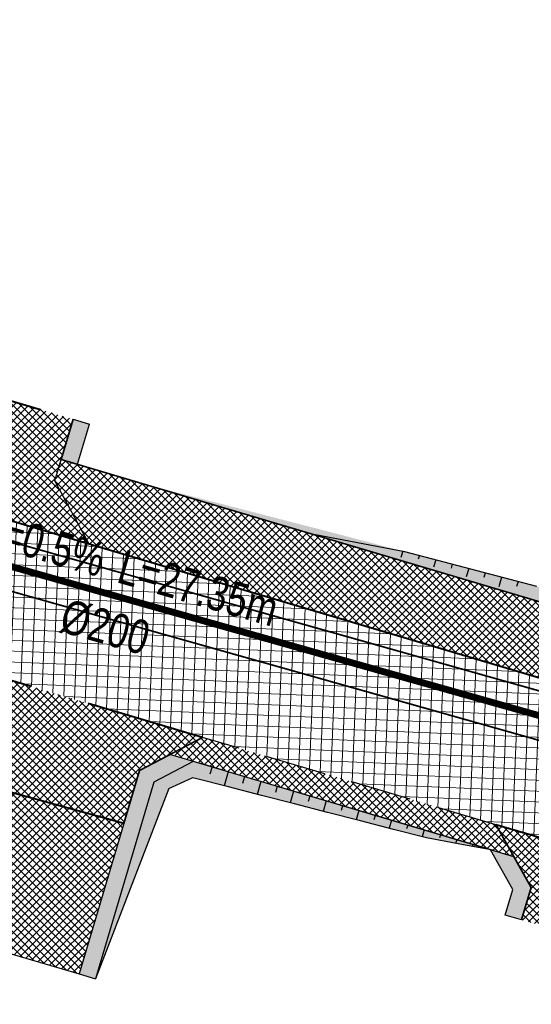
# Model space of a CAD drawing. Header units: metres. Extents: x 7331444 to 14836576, y 5479641 to 11132379.
# Tile 13 of 53: x 7418035 to 7418050, y 5566087 to 5566116. Entities that reach past the tile are written whole.
import ezdxf
from ezdxf.enums import TextEntityAlignment as Align

# ---------------------------------------------------------------- set-up
doc = ezdxf.new("R2010")
doc.units = ezdxf.units.M
for name, pattern in [('1.5_0.5', [2, 1.5, -0.5]), ('DASHED', [0.75, 0.5, -0.25]), ('DASHED2', [0.375, 0.25, -0.125])]:
    doc.linetypes.add(name, pattern=pattern)
for name, color, linetype, lineweight in [('$Koncepcja', 10, 'Continuous', 35), ('$Wymiarowanie', 7, 'Continuous', 9), ('projekt KS', 44, 'Continuous', 30)]:
    doc.layers.add(name, color=color, linetype=linetype, lineweight=lineweight)
for name, color, linetype in [('$ODNOŚNIKI', 7, 'Continuous'), ('$wysarzenie', 7, 'Continuous'), ('C-DROGI-KORYTARZE', 7, 'Continuous'), ('Zakres', 7, 'Continuous')]:
    doc.layers.add(name, color=color, linetype=linetype)
pattern_1 = [(45, (0, 0), (-0.1122532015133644, 0.1122532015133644), []), (135, (0, 0), (-0.1122532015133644, -0.1122532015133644), [])]

# ---------------------------------------------------------------- blocks, each defined once
blk = doc.blocks.new('droga Potiebni')
at = {"layer": '$Koncepcja', "lineweight": 9, "transparency": 33554610}
h = blk.add_hatch(dxfattribs=at)
h.set_pattern_fill('ANSI37', color=253, scale=0.05)
h.set_pattern_definition(pattern_1)
h.paths.add_polyline_path([(7418342.136191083, 5566068.521620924), (7418341.406388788, 5566067.771159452), (7418358.945224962, 5566067.782246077), (7418358.944750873, 5566068.532245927)])
edge = h.paths.add_edge_path()
edge.add_line((7418225.188944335, 5566066.654371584), (7418224.479174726, 5566065.879449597))
edge.add_line((7418224.479174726, 5566065.879449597), (7418271.463018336, 5566067.499672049))
edge.add_arc((7418285.145300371, 5565670.735509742), 397.0000067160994, 90.03621774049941, 91.97504351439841, ccw=False)
edge.add_line((7418284.894349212, 5566067.735437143), (7418335.299169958, 5566067.767298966))
edge.add_line((7418335.299169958, 5566067.767298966), (7418334.523200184, 5566068.516808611))
edge.add_line((7418334.523200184, 5566068.516808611), (7418284.893875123, 5566068.485436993))
edge.add_arc((7418285.145300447, 5565670.735505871), 397.7500105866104, 90.03621775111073, 91.975043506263)
edge.add_line((7418271.437170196, 5566068.249226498), (7418225.188944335, 5566066.654371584))
h.paths.add_polyline_path([(7418186.852285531, 5566065.332344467), (7418186.135887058, 5566064.550185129), (7418218.406082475, 5566065.670021), (7418217.611284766, 5566066.393058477)])
edge = h.paths.add_edge_path()
edge.add_line((7418145.709186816, 5566065.964820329), (7418144.84892375, 5566065.31860538))
edge.add_arc((7418165.883506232, 5566226.955687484), 162.9999999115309, 262.5855022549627, 271.9750435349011)
edge.add_line((7418171.501168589, 5566064.052520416), (7418180.069423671, 5566064.347993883))
edge.add_line((7418180.069423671, 5566064.347993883), (7418179.274625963, 5566065.07103136))
edge.add_line((7418179.274625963, 5566065.07103136), (7418171.475320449, 5566064.802074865))
edge.add_arc((7418165.883506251, 5566226.955687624), 162.2500000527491, 262.8573018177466, 271.97504352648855, ccw=False)
edge = h.paths.add_edge_path()
edge.add_line((7418092.703852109, 5566079.447643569), (7418099.899301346, 5566077.302837))
edge.add_line((7418099.899301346, 5566077.302837), (7418098.952632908, 5566076.806415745))
edge.add_line((7418098.952632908, 5566076.806415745), (7418100.676673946, 5566076.293585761))
edge.add_line((7418100.676673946, 5566076.293585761), (7418100.151921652, 5566077.227536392))
edge.add_line((7418100.151921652, 5566077.227536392), (7418107.355813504, 5566075.080213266))
edge.add_line((7418107.355813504, 5566075.080213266), (7418106.414771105, 5566074.586742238))
edge.add_line((7418106.414771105, 5566074.586742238), (7418119.410269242, 5566070.721125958))
edge.add_arc((7418165.883502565, 5566226.955674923), 162.9999868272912, 253.4344634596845, 254.1244864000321)
edge.add_line((7418121.295153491, 5566070.172784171), (7418120.76378477, 5566071.105524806))
edge.add_arc((7418125.781728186, 5566090.312614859), 19.85175217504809, 251.929895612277, 255.35846495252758, ccw=False)
edge.add_line((7418119.624103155, 5566071.439996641), (7418092.703852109, 5566079.447643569))
h.paths.add_polyline_path([(7418085.553761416, 5566081.574496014), (7418084.601663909, 5566081.075227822), (7418093.231720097, 5566078.508147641), (7418092.703852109, 5566079.447643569)])
h.paths.add_polyline_path([(7417955.25261023, 5566119.894205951), (7417954.731849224, 5566120.837222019), (7417952.072061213, 5566121.648727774), (7417950.917479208, 5566121.21686165)])
h.paths.add_polyline_path([(7417973.248931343, 5566114.415681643), (7417972.71968353, 5566115.349103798), (7417961.914985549, 5566118.645635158), (7417960.986873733, 5566118.167611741)])
h.paths.add_polyline_path([(7418004.335007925, 5566104.951195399), (7418003.833081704, 5566105.882974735), (7418000.350337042, 5566106.918945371), (7417979.939159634, 5566113.14642961), (7417978.998199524, 5566112.661788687), (7418000.133984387, 5566106.200823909)])
h.paths.add_polyline_path([(7418034.141393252, 5566096.105240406), (7418033.627149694, 5566097.02048766), (7418011.033960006, 5566103.741015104), (7418010.106381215, 5566103.254604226)])
h.paths.add_polyline_path([(7418049.982115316, 5566091.373093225), (7418049.44811808, 5566092.323497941), (7418040.828027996, 5566094.878528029), (7418039.903389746, 5566094.393659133)])
h.paths.add_polyline_path([(7418056.655125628, 5566090.170629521), (7418055.730487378, 5566089.685760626), (7418078.880751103, 5566082.776959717), (7418078.352883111, 5566083.716455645)])
edge = h.paths.add_edge_path()
edge.add_line((7417934.69042922, 5566226.177766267), (7417935.405242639, 5566226.953943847))
edge.add_arc((7417338.293490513, 5566199.336974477), 597.7500661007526, 2.648095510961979, 3.15946188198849)
edge.add_line((7417935.134982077, 5566232.282011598), (7417934.182876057, 5566249.584045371))
edge.add_line((7417934.182876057, 5566249.584045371), (7417933.434009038, 5566249.542836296))
edge.add_line((7417933.434009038, 5566249.542836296), (7417934.38612207, 5566232.240675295))
edge.add_arc((7417321.434714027, 5566198.43656751), 613.8828441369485, 2.590062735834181, 3.1566493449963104, ccw=False)
edge = h.paths.add_edge_path()
edge.add_line((7417935.291440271, 5566199.782434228), (7417936.0442969, 5566200.525805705))
edge.add_arc((7417365.660591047, 5566199.484340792), 570.3846566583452, 0.1046163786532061, 2.007149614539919)
edge.add_line((7417935.695296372, 5566219.461609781), (7417934.929794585, 5566220.174430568))
edge.add_arc((7417344.818711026, 5566199.50978982), 590.4727921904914, 0.02645570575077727, 2.0055767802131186, ccw=False)
edge = h.paths.add_edge_path()
edge.add_line((7417934.64721982, 5566145.274781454), (7417935.404415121, 5566146.082126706))
edge.add_line((7417935.404415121, 5566146.082126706), (7417935.994058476, 5566191.644613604))
edge.add_arc((7417913.758307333, 5566192.052268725), 22.23948766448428, 358.9496958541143, 362.5098428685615)
edge.add_line((7417935.976460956, 5566193.026158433), (7417935.267433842, 5566193.752194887))
edge.add_arc((7417338.29364139, 5566199.336976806), 596.9999151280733, 359.2626479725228, 359.464004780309, ccw=False)
edge.add_line((7417935.244120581, 5566191.654265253), (7417934.64721982, 5566145.274781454))
edge = h.paths.add_edge_path()
edge.add_line((7417935.859142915, 5566138.591439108), (7417934.931456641, 5566139.461500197))
edge.add_arc((7417957.622651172, 5566143.217787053), 23.00000000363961, 189.3994690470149, 238.5827673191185)
edge.add_line((7417945.633525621, 5566123.589723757), (7417945.137462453, 5566124.800877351))
edge.add_arc((7417957.62166217, 5566143.21679123), 22.24862077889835, 191.9989567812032, 235.866544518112, ccw=False)
h = blk.add_hatch(dxfattribs=at)
h.set_pattern_fill('ANSI37', color=253, scale=0.05)
h.set_pattern_definition([(45, (7418366.502168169, 5566070.787023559), (-0.1122532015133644, 0.1122532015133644), []), (135, (7418366.502168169, 5566070.787023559), (-0.1122532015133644, -0.1122532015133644), [])])
edge = h.paths.add_edge_path()
edge.add_line((7418126.193701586, 5566076.50210066), (7418126.028718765, 5566075.88403812))
edge.add_line((7418126.028718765, 5566075.88403812), (7418127.091665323, 5566074.049652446))
edge.add_arc((7418205.227787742, 5566388.18051369), 323.7027210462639, 256.0318580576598, 256.5401508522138)
edge.add_line((7418129.88147859, 5566073.368847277), (7418131.634956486, 5566074.505029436))
edge.add_line((7418131.634956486, 5566074.505029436), (7418131.76408197, 5566075.142562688))
edge.add_arc((7418166.195316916, 5566228.307697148), 156.9874783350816, 255.23781033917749, 257.3306262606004, ccw=False)
h.paths.add_polyline_path([(7418104.420617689, 5566082.900360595), (7418104.23507018, 5566082.277434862), (7418105.244155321, 5566080.412292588), (7418119.886141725, 5566076.056915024), (7418121.688969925, 5566077.074645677), (7418121.860701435, 5566077.717990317)])
h.paths.add_polyline_path([(7418075.935844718, 5566091.373388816), (7418075.734598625, 5566090.696836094), (7418076.716432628, 5566088.898094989), (7418091.40253502, 5566084.529594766), (7418093.268481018, 5566085.539508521), (7418093.4540364, 5566086.162460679)])
h.paths.add_polyline_path([(7418036.681386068, 5566103.049945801), (7418036.493178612, 5566102.417226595), (7418037.506104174, 5566100.561525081), (7418069.616051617, 5566091.010160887), (7418071.421374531, 5566091.97983957), (7418071.622620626, 5566092.656392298)])
h.paths.add_polyline_path([(7418006.780740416, 5566111.944528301), (7418006.595310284, 5566111.321145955), (7418007.608235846, 5566109.465444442), (7418030.317462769, 5566102.699844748), (7418032.179954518, 5566103.70023007), (7418032.324180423, 5566104.346031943)])
h.paths.add_polyline_path([(7417977.523674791, 5566118.588184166), (7417978.066085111, 5566118.423066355), (7418000.419594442, 5566111.603764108), (7418002.28208619, 5566112.604149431), (7418002.467408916, 5566113.227170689), (7417976.684746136, 5566121.091984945), (7417976.490881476, 5566120.444608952)])
h.paths.add_polyline_path([(7417966.316046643, 5566124.275538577), (7417966.115415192, 5566123.679005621), (7417967.077260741, 5566121.776605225), (7417967.843322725, 5566121.541686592), (7417969.860948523, 5566120.926176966), (7417970.329594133, 5566120.783110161), (7417972.179284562, 5566121.73307414), (7417972.380658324, 5566122.405169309)])
edge = h.paths.add_edge_path()
edge.add_line((7417960.017704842, 5566124.260774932), (7417961.855259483, 5566125.128517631))
edge.add_line((7417961.855259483, 5566125.128517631), (7417962.070148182, 5566125.772379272))
edge.add_line((7417962.070148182, 5566125.772379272), (7417957.805658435, 5566127.502725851))
edge.add_arc((7417996.717851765, 5566217.282811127), 97.85000000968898, 242.1726807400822, 246.56728317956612, ccw=False)
edge.add_arc((7417957.625297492, 5566143.219720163), 14.10294496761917, 190.1287739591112, 242.1668389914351, ccw=False)
edge.add_arc((7418040.068907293, 5566157.937750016), 97.849999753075, 179.2629770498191, 190.1229322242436, ccw=False)
edge.add_line((7417942.227003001, 5566159.19640654), (7417942.647062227, 5566191.840309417))
edge.add_arc((7417338.299895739, 5566199.337098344), 604.3936626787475, 359.2892953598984, 360.8237091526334)
edge.add_line((7417942.631100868, 5566208.025826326), (7417940.481320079, 5566207.994917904))
edge.add_arc((7417338.293559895, 5566199.33697791), 602.2499966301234, -0.7106499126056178, 0.8237119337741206, ccw=False)
edge.add_line((7417940.497232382, 5566191.867353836), (7417940.077188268, 5566159.224636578))
edge.add_arc((7418040.068907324, 5566157.937750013), 99.99999978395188, 179.2626479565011, 190.1229322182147)
edge.add_arc((7417957.6231303, 5566143.218137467), 16.25053326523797, 190.1238515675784, 242.2371733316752)
edge.add_arc((7417995.526063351, 5566214.688358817), 97.14932553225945, 242.0909433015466, 248.5614657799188)
edge = h.paths.add_edge_path()
edge.add_line((7418315.601277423, 5566075.154849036), (7418315.6016883, 5566074.504849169))
edge.add_line((7418315.6016883, 5566074.504849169), (7418317.102636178, 5566073.005797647))
edge.add_line((7418317.102636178, 5566073.005797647), (7418360.357815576, 5566073.033140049))
edge.add_arc((7418360.354022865, 5566079.033138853), 6.000000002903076, 270.0362177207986, 360.4009435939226)
edge.add_line((7418366.353875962, 5566079.075125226), (7418366.279309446, 5566089.7306798))
edge.add_line((7418366.279309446, 5566089.7306798), (7418364.255086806, 5566089.7306798))
edge.add_line((7418364.255086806, 5566089.7306798), (7418364.351359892, 5566079.017410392))
edge.add_arc((7418360.551513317, 5566078.983263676), 3.799999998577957, -89.96378230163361, 0.5148655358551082, ccw=False)
edge.add_line((7418360.553915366, 5566075.183264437), (7418315.601277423, 5566075.154849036))
h.paths.add_polyline_path([(7418282.662164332, 5566075.127874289), (7418282.67155895, 5566074.477707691), (7418284.193110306, 5566072.984389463), (7418309.602637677, 5566073.001056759), (7418311.1016892, 5566074.502004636), (7418311.101278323, 5566075.152004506)])
edge = h.paths.add_edge_path()
edge.add_line((7418260.677983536, 5566074.532170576), (7418260.701322, 5566073.893972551))
edge.add_line((7418260.701322, 5566073.893972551), (7418262.25513735, 5566072.449791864))
edge.add_line((7418262.25513735, 5566072.449791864), (7418271.28208129, 5566072.746553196))
edge.add_arc((7418285.145299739, 5565670.735532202), 402.2499842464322, 91.20311347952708, 91.97504354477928, ccw=False)
edge.add_line((7418276.699358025, 5566072.896838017), (7418278.172028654, 5566074.412691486))
edge.add_line((7418278.172028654, 5566074.412691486), (7418278.159943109, 5566075.059325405))
edge.add_arc((7418281.852594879, 5565771.190614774), 303.891146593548, 90.69623143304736, 92.00735069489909)
edge.add_line((7418271.207983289, 5566074.895275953), (7418260.677983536, 5566074.532170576))
edge = h.paths.add_edge_path()
edge.add_line((7418217.669552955, 5566070.897742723), (7418219.095879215, 5566072.43410387))
edge.add_line((7418219.095879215, 5566072.43410387), (7418219.070972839, 5566073.104707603))
edge.add_line((7418219.070972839, 5566073.104707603), (7418171.246133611, 5566071.448124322))
edge.add_arc((7418165.884479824, 5566226.968010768), 155.6122823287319, 258.9910797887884, 271.97452889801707, ccw=False)
edge.add_line((7418136.168475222, 5566074.219388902), (7418136.039231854, 5566073.581273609))
edge.add_line((7418136.039231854, 5566073.581273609), (7418137.216103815, 5566071.836438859))
edge.add_arc((7418165.878521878, 5566226.640124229), 157.4347967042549, 259.5102875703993, 271.9808144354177)
edge.add_line((7418171.320231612, 5566069.299401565), (7418217.669552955, 5566070.897742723))
h.paths.add_polyline_path([(7418223.568588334, 5566073.252447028), (7418223.592778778, 5566072.601119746), (7418225.149713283, 5566071.155693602), (7418254.761198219, 5566072.176835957), (7418256.204327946, 5566073.72952056), (7418256.180453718, 5566074.382369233)])
h = blk.add_hatch(dxfattribs=at)
h.set_pattern_fill('ANSI37', color=253, scale=0.05)
h.set_pattern_definition(pattern_1)
h.paths.add_polyline_path([(7418037.032042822, 5566104.228789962), (7418032.718818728, 5566105.511793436), (7418032.368161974, 5566104.332949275), (7418032.179954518, 5566103.70023007), (7418030.317462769, 5566102.699844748), (7418037.506104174, 5566100.561525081), (7418036.493178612, 5566102.417226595), (7418036.681386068, 5566103.0499458)])
h = blk.add_hatch(dxfattribs=at)
h.set_pattern_fill('ANSI37', color=253, scale=0.05)
h.set_pattern_definition(pattern_1)
h.paths.add_polyline_path([(7418040.828027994, 5566094.878528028), (7418033.627149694, 5566097.02048766), (7418034.661766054, 5566095.179084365), (7418034.180360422, 5566093.546528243), (7418038.516940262, 5566092.343523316), (7418038.978751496, 5566093.908790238)])
h = blk.add_hatch(dxfattribs=at)
h.set_pattern_fill('ANSI37', color=253, scale=0.05)
h.set_pattern_definition(pattern_1)
h.paths.add_polyline_path([(7418038.516940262, 5566092.343523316), (7418034.180360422, 5566093.546528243), (7418032.898074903, 5566089.198006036), (7418037.213365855, 5566087.925177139)])
h = blk.add_hatch(dxfattribs=at)
h.set_pattern_fill('ANSI37', color=253, scale=0.05)
h.set_pattern_definition(pattern_1)
h.paths.add_polyline_path([(7418049.454247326, 5566092.312589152), (7418050.488863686, 5566090.471185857), (7418050.207091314, 5566089.515631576), (7418054.523206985, 5566088.242902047), (7418054.805849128, 5566089.20089173), (7418056.655125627, 5566090.17062952)])
at = {"layer": '$Wymiarowanie', "lineweight": 9, "ltscale": 5, "transparency": 33554585}
h = blk.add_hatch(dxfattribs=at)
h.set_pattern_fill('ANSI37', color=253, scale=0.09999999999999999, angle=42.69633868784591)
h.set_pattern_definition([(87.6963386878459, (0, 0), (-0.3172434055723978, 0.01276211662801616), []), (177.6963386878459, (0, 0), (-0.01276211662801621, -0.3172434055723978), [])])
edge = h.paths.add_edge_path()
edge.add_line((7417938.676078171, 5566249.83129981), (7417934.182876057, 5566249.584045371))
edge.add_line((7417934.182876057, 5566249.584045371), (7417935.134982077, 5566232.282011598))
edge.add_arc((7417338.293555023, 5566199.336977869), 597.7500015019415, -0.7373520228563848, 3.159461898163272, ccw=False)
edge.add_line((7417935.994058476, 5566191.644613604), (7417935.374493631, 5566143.504119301))
edge.add_arc((7417957.622651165, 5566143.217787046), 22.24999999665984, 179.2626479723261, 253.0329649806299)
edge.add_line((7417951.129623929, 5566121.93626696), (7418000.350337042, 5566106.918945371))
edge.add_line((7418000.350337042, 5566106.918945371), (7418119.624103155, 5566071.439996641))
edge.add_arc((7418165.958122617, 5566227.538543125), 162.8299652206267, 253.4677718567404, 271.9417351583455)
edge.add_line((7418171.475320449, 5566064.802074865), (7418271.437170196, 5566068.249226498))
edge.add_arc((7418285.145300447, 5565670.735505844), 397.7500106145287, 90.03621775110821, 91.97504350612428, ccw=False)
edge.add_line((7418284.893875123, 5566068.485436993), (7418360.509094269, 5566068.533234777))
edge.add_arc((7418360.51288698, 5566062.533235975), 6.000000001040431, 0.7307032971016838, 90.03621772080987, ccw=False)
edge.add_line((7418366.512399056, 5566062.609752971), (7418366.353875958, 5566079.075125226))
edge.add_arc((7418360.354022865, 5566079.033138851), 5.999999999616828, -89.9637822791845, 0.40094362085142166, ccw=False)
edge.add_line((7418360.357815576, 5566073.033140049), (7418284.89103059, 5566072.985436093))
edge.add_arc((7418285.145300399, 5565670.735508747), 402.2500077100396, 90.0362177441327, 91.97504351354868)
edge.add_line((7418271.28208136, 5566072.746553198), (7418171.320231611, 5566069.299401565))
edge.add_arc((7418165.883506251, 5566226.955687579), 157.7500000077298, 253.4344634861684, 271.975043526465, ccw=False)
edge.add_line((7418120.907106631, 5566075.753220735), (7418001.648452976, 5566111.227674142))
edge.add_line((7418001.648452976, 5566111.227674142), (7417967.535706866, 5566121.635529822))
edge.add_arc((7417996.717851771, 5566217.282811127), 100.0000000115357, 242.1726807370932, 253.0329649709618, ccw=False)
edge.add_arc((7417957.46412342, 5566143.101983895), 16.07381722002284, 189.8158901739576, 242.4797227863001, ccw=False)
edge.add_arc((7418040.068907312, 5566157.937750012), 99.99999977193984, 179.2626479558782, 190.1229322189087, ccw=False)
edge.add_line((7417940.077188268, 5566159.224636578), (7417940.493685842, 5566191.586703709))
edge.add_arc((7417338.293556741, 5566199.336977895), 602.2499997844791, 359.2626479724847, 362.9105970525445)
edge.add_arc((7417945.758903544, 5566230.222487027), 6.000000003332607, 93.1594619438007, 182.9105970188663, ccw=False)
edge.add_line((7417945.428213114, 5566236.213367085), (7417948.423650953, 5566236.378712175))
edge.add_line((7417948.423650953, 5566236.378712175), (7417948.203248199, 5566240.371590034))
edge.add_line((7417948.203248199, 5566240.371590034), (7417945.215805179, 5566240.20668625))
edge.add_arc((7417944.885114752, 5566246.197566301), 5.999999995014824, 183.1594619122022, 273.15946191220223, ccw=False)
edge.add_line((7417938.894234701, 5566245.866875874), (7417938.676078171, 5566249.83129981))
at = {"lineweight": 9, "transparency": 33554610}
h = blk.add_hatch(color=253, dxfattribs=at)
h.dxf.hatch_style = 1
h.paths.add_polyline_path([(7418037.511289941, 5566104.086234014), (7418037.03204282, 5566104.228789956), (7418036.681386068, 5566103.0499458), (7418037.160633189, 5566102.907389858)])
h.paths.add_polyline_path([(7418032.718818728, 5566105.511793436), (7418032.239571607, 5566105.654349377), (7418031.888914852, 5566104.475505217), (7418032.368161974, 5566104.332949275)])
h = blk.add_hatch(color=253, dxfattribs=at)
h.dxf.hatch_style = 1
h.paths.add_polyline_path([(7418063.576510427, 5566095.798081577), (7418057.356086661, 5566097.54595296), (7418051.617783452, 5566099.059712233), (7418046.719947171, 5566100.351757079), (7418044.362339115, 5566100.973691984), (7418039.033640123, 5566102.35024876), (7418071.143373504, 5566092.79894824), (7418072.531678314, 5566097.466176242), (7418070.737325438, 5566093.722866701)])
h = blk.add_hatch(color=253, dxfattribs=at)
h.dxf.hatch_style = 1
h.paths.add_polyline_path([(7418039.398416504, 5566093.564281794), (7418040.562891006, 5566094.174917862), (7418039.875930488, 5566094.379259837), (7418038.978751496, 5566093.908790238), (7418038.516940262, 5566092.343523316), (7418037.213365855, 5566087.925177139), (7418037.692929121, 5566087.783688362)])
h = blk.add_hatch(color=253, dxfattribs=at)
h.dxf.hatch_style = 1
h.paths.add_polyline_path([(7418040.562891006, 5566094.174917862), (7418039.398416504, 5566093.564281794), (7418037.692929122, 5566087.783688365), (7418039.839308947, 5566093.377661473), (7418040.533122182, 5566093.694776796), (7418041.993694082, 5566093.318725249), (7418044.374780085, 5566092.705670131), (7418047.28203395, 5566091.957143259), (7418048.192394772, 5566091.775695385), (7418048.803532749, 5566091.667166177), (7418049.290837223, 5566091.582682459)])
h = blk.add_hatch(color=253, dxfattribs=at)
h.dxf.hatch_style = 1
h.paths.add_polyline_path([(7418050.488863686, 5566090.471185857), (7418049.982115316, 5566091.373093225), (7418049.293510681, 5566091.577924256), (7418049.94960076, 5566090.410219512), (7418049.727507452, 5566089.657050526), (7418050.207091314, 5566089.515631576)])
at = {"layer": '$Koncepcja', "color": 253, "lineweight": 35, "ltscale": 7}
blk.add_line((7418036.681386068, 5566103.0499458), (7418037.032042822, 5566104.228789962), dxfattribs=at)
at = {"layer": '$Koncepcja', "color": 253, "linetype": 'DASHED', "lineweight": 40, "ltscale": 7, "flags": 128}
for points in [[(7418032.718818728, 5566105.511793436), (7418037.032042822, 5566104.228789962)], [(7418037.506104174, 5566100.561525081), (7418030.31746277, 5566102.699844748)], [(7418040.828027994, 5566094.878528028), (7418033.627149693, 5566097.02048766)], [(7418038.516940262, 5566092.343523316), (7418034.180360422, 5566093.546528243)], [(7418056.655125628, 5566090.17062952), (7418049.454247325, 5566092.312589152)], [(7418054.523208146, 5566088.242901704), (7418050.207091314, 5566089.515631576)]]:
    blk.add_lwpolyline(points, dxfattribs=at)
at = {"layer": '$Koncepcja', "color": 253, "lineweight": 35, "ltscale": 7, "flags": 128}
for points in [[(7418036.681386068, 5566103.0499458), (7418071.622620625, 5566092.656392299)], [(7418040.828027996, 5566094.878528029), (7418038.978751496, 5566093.908790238), (7418038.516940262, 5566092.343523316)], [(7418050.207091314, 5566089.515631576), (7418050.488863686, 5566090.471185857), (7418049.44811808, 5566092.323497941)]]:
    blk.add_lwpolyline(points, dxfattribs=at)
at = {"layer": '$Koncepcja', "color": 253, "lineweight": 40, "flags": 128}
blk.add_lwpolyline([(7418069.616051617, 5566091.010160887), (7418037.506104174, 5566100.561525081)], dxfattribs=at)
at = {"layer": '$Koncepcja', "color": 253, "linetype": 'DASHED2', "lineweight": 25, "ltscale": 7, "flags": 128}
blk.add_lwpolyline([(7418049.454247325, 5566092.312589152), (7418040.828027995, 5566094.878528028)], dxfattribs=at)
at = {"color": 253, "lineweight": 25}
for p, q in [((7418037.160633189, 5566102.907389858), (7418037.511289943, 5566104.08623402)), ((7418036.493178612, 5566102.417226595), (7418036.681386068, 5566103.0499458)), ((7418049.982115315, 5566091.373093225), (7418039.875930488, 5566094.379259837)), ((7418032.898074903, 5566089.198006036), (7418037.213365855, 5566087.925177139)), ((7418037.213365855, 5566087.925177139), (7418037.692929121, 5566087.783688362))]:
    blk.add_line(p, q, dxfattribs=at)
at = {"color": 253, "lineweight": 25, "flags": 128}
for points in [[(7418037.03204282, 5566104.228789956), (7418037.511289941, 5566104.086234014)], [(7418037.506104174, 5566100.561525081), (7418036.493178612, 5566102.417226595)]]:
    blk.add_lwpolyline(points, dxfattribs=at)
at = {"color": 253, "lineweight": 25}
for points in [[(7418040.562891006, 5566094.174917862), (7418039.398416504, 5566093.564281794), (7418037.692929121, 5566087.783688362)], [(7418038.516940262, 5566092.343523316), (7418037.213365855, 5566087.925177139)], [(7418049.727507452, 5566089.657050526), (7418049.94960076, 5566090.410219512), (7418049.293510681, 5566091.577924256)], [(7418050.207091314, 5566089.515631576), (7418049.727507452, 5566089.657050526)]]:
    blk.add_lwpolyline(points, dxfattribs=at)
at = {"layer": 'C-DROGI-KORYTARZE', "color": 253, "linetype": 'Continuous', "lineweight": -3}
for p, q in [((7418046.780820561, 5566100.335698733, 430.7917912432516), (7418044.148427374, 5566100.828813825)), ((7418046.719947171, 5566100.351757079, 430.7910639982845), (7418046.66408956, 5566100.163973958, 430.6604541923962)), ((7418047.748213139, 5566100.080501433, 430.8033485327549), (7418046.780820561, 5566100.335698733, 430.7917912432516)), ((7418047.203408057, 5566100.224220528, 430.7968398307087), (7418047.17325575, 5566100.122853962, 430.7263357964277)), ((7418047.686868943, 5566100.096683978, 430.8026156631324), (7418047.622117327, 5566099.879000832, 430.6512093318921)), ((7418048.715605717, 5566099.825304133, 430.8149058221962), (7418047.748213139, 5566100.080501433, 430.8033485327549)), ((7418048.170329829, 5566099.969147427, 430.8083914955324), (7418048.13573052, 5566099.852830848, 430.7274891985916)), ((7418048.653790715, 5566099.841610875, 430.8141673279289), (7418048.580145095, 5566099.594027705, 430.6419644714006)), ((7418049.682998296, 5566099.570106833, 430.826463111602), (7418048.715605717, 5566099.825304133, 430.8149058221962)), ((7418049.137251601, 5566099.714074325, 430.8199431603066), (7418049.098205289, 5566099.582807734, 430.7286426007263)), ((7418049.620712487, 5566099.586537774, 430.8257189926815), (7418049.538172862, 5566099.30905458, 430.6327196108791)), ((7418050.650390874, 5566099.314909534, 430.8380204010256), (7418049.682998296, 5566099.570106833, 430.826463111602)), ((7418050.104173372, 5566099.459001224, 430.8314948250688), (7418050.060680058, 5566099.31278462, 430.7297960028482)), ((7418041.716283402, 5566093.831831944, 430.592620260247), (7418040.757789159, 5566094.116943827, 430.6018696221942)), ((7418041.716283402, 5566093.831831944, 430.292620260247), (7418040.757789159, 5566094.116943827, 430.3018696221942)), ((7418041.111699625, 5566094.01167029, 430.598454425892), (7418041.047341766, 5566093.795310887, 430.4479612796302)), ((7418041.590946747, 5566093.869114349, 430.5938297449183), (7418041.467526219, 5566093.454197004, 430.3052256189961)), ((7418042.674777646, 5566093.546720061, 430.5833708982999), (7418041.716283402, 5566093.831831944, 430.592620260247)), ((7418042.674777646, 5566093.546720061, 430.2833708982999), (7418041.716283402, 5566093.831831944, 430.292620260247)), ((7418040.625163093, 5566093.671079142, 430.2917394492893), (7418040.533122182, 5566093.694776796, 430.2902658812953)), ((7418041.594247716, 5566093.421570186, 430.3072544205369), (7418040.625163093, 5566093.671079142, 430.2917394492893)), ((7418042.070193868, 5566093.726558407, 430.5892050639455), (7418042.011131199, 5566093.528000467, 430.4510940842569)), ((7418042.549440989, 5566093.584002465, 430.5845803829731), (7418042.43661084, 5566093.204688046, 430.3207405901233)), ((7418043.633271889, 5566093.261608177, 430.5741215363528), (7418042.674777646, 5566093.546720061, 430.5833708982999)), ((7418043.633271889, 5566093.261608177, 430.2741215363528), (7418042.674777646, 5566093.546720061, 430.2833708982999)), ((7418042.563332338, 5566093.172061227, 430.3227693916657), (7418041.594247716, 5566093.421570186, 430.3072544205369)), ((7418043.028688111, 5566093.441446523, 430.5799557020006), (7418042.974920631, 5566093.260690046, 430.454226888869)), ((7418043.507935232, 5566093.298890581, 430.5753310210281), (7418043.405695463, 5566092.955179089, 430.3362555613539)), ((7418044.591766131, 5566092.976496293, 430.5648721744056), (7418043.633271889, 5566093.261608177, 430.5741215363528)), ((7418044.591766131, 5566092.976496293, 430.2648721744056), (7418043.633271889, 5566093.261608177, 430.2741215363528)), ((7418043.53241696, 5566092.92255227, 430.3382843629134), (7418042.563332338, 5566093.172061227, 430.3227693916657)), ((7418044.501501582, 5566092.673043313, 430.3537993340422), (7418043.53241696, 5566092.92255227, 430.3382843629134)), ((7418043.987182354, 5566093.15633464, 430.5707063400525), (7418043.938710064, 5566092.993379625, 430.457359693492)), ((7418044.466429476, 5566093.013778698, 430.5660816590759), (7418044.374780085, 5566092.705670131, 430.3517705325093)), ((7418045.550260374, 5566092.69138441, 430.5556228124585), (7418044.591766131, 5566092.976496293, 430.5648721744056)), ((7418045.550260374, 5566092.69138441, 430.2556228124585), (7418044.591766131, 5566092.976496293, 430.2648721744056)), ((7418045.470586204, 5566092.423534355, 430.3693143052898), (7418044.501501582, 5566092.673043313, 430.3537993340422)), ((7418044.945676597, 5566092.871222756, 430.5614569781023), (7418044.902499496, 5566092.726069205, 430.4604924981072)), ((7418045.424923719, 5566092.728666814, 430.5568322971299), (7418045.343864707, 5566092.456161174, 430.3672855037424)), ((7418046.508754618, 5566092.406272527, 430.5463734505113), (7418045.550260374, 5566092.69138441, 430.5556228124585)), ((7418046.508754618, 5566092.406272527, 430.2463734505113), (7418045.550260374, 5566092.69138441, 430.2556228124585)), ((7418046.439670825, 5566092.174025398, 430.3848292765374), (7418045.470586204, 5566092.423534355, 430.3693143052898)), ((7418045.90417084, 5566092.586110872, 430.5522076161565), (7418045.866288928, 5566092.458758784, 430.4636253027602)), ((7418046.383417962, 5566092.443554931, 430.5475829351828), (7418046.312949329, 5566092.206652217, 430.3828004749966)), ((7418047.467248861, 5566092.121160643, 430.5371240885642), (7418046.508754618, 5566092.406272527, 430.5463734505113)), ((7418047.467248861, 5566092.121160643, 430.2371240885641), (7418046.508754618, 5566092.406272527, 430.2463734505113)), ((7418047.408755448, 5566091.92451644, 430.4003442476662), (7418046.439670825, 5566092.174025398, 430.3848292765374)), ((7418046.862665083, 5566092.300998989, 430.54295825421), (7418046.830078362, 5566092.191448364, 430.4667581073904)), ((7418047.341912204, 5566092.158443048, 430.5383335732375), (7418047.28203395, 5566091.957143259, 430.3983154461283)), ((7418048.425743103, 5566091.83604876, 430.527874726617), (7418047.467248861, 5566092.121160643, 430.5371240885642)), ((7418048.425743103, 5566091.83604876, 430.227874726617), (7418047.467248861, 5566092.121160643, 430.2371240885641)), ((7418048.34816481, 5566091.746113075, 430.4158592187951), (7418047.408755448, 5566091.92451644, 430.4003442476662)), ((7418047.821159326, 5566092.015887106, 430.533708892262), (7418047.793867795, 5566091.924137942, 430.4698909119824)), ((7418048.300406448, 5566091.873331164, 430.5290842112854), (7418048.267141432, 5566091.761500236, 430.4512979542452)), ((7418049.384237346, 5566091.550936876, 430.5186253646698), (7418048.425743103, 5566091.83604876, 430.527874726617)), ((7418049.384237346, 5566091.550936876, 430.2186253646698), (7418048.425743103, 5566091.83604876, 430.227874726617)), ((7418049.25890069, 5566091.588219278, 430.519834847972), (7418048.34816481, 5566091.746113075, 430.4158592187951)), ((7418048.779653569, 5566091.730775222, 430.5244595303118), (7418048.757938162, 5566091.65777198, 430.4736806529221))]:
    blk.add_line(p, q, dxfattribs=at)
at = {"layer": 'C-DROGI-KORYTARZE', "color": 253, "linetype": 'Continuous', "lineweight": -3, "flags": 128}
for points in [[(7418039.839308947, 5566093.377661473), (7418040.533122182, 5566093.694776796)], [(7418039.839308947, 5566093.377661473), (7418037.692929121, 5566087.783688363)]]:
    blk.add_lwpolyline(points, dxfattribs=at)
blk = doc.blocks.new('P. KS')
at = {"layer": 'projekt KS', "color": 7, "const_width": 0.2}
blk.add_lwpolyline([(7418050.839015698, 5566095.486352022), (7418025.520605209, 5566102.640286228)], dxfattribs=at)

msp = doc.modelspace()

# ---------------------------------------------------------------- linework, layer by layer
at = {"color": 6, "lineweight": 50}
msp.add_circle((7417939.891438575, 5566137.207564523), 86496.15429247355, dxfattribs=at)
at = {"layer": 'Zakres', "color": 6, "linetype": '1.5_0.5', "lineweight": 20, "const_width": 0.05, "flags": 128}
for points in [[(7417937.500490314, 5566154.899011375), (7417937.659610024, 5566153.196288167), (7417939.728583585, 5566135.339411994), (7417940.223329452, 5566134.061581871), (7417953.739759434, 5566124.372111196), (7417976.604158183, 5566116.843827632), (7418004.812994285, 5566108.161231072), (7418024.84295213, 5566102.104355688), (7418051.124584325, 5566094.678254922), (7418081.215208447, 5566085.666776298), (7418101.849671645, 5566079.488985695), (7418129.646319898, 5566071.508714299), (7418144.344585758, 5566068.6515903), (7418174.563002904, 5566067.582090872), (7418231.793475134, 5566069.617022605), (7418283.354532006, 5566070.198013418), (7418333.348019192, 5566070.932086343), (7418364.444662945, 5566071.454632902), (7418364.514297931, 5566054.916116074), (7418365.019738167, 5566023.119044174), (7418365.138877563, 5566015.728855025), (7418365.470040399, 5565991.842233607), (7418365.692680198, 5565965.102580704), (7418365.973099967, 5565947.289874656), (7418359.871814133, 5565947.320248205)], [(7417938.889114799, 5566155.0526605), (7417939.04462817, 5566153.327205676), (7417940.657164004, 5566136.152168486), (7417941.267427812, 5566135.035670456), (7417954.381211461, 5566125.634843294), (7417977.029041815, 5566118.177866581), (7418005.221533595, 5566109.500300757), (7418025.235936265, 5566103.448129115), (7418051.515769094, 5566096.022536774), (7418081.616853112, 5566087.007925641), (7418102.243616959, 5566080.832440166), (7418129.973680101, 5566072.871285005), (7418144.503889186, 5566070.046828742), (7418174.562887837, 5566068.982971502), (7418231.760709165, 5566071.016742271), (7418283.336367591, 5566071.597897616), (7418333.325980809, 5566072.331913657), (7418365.838681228, 5566072.878255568), (7418365.914251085, 5566054.930189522), (7418366.419561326, 5566023.141295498), (7418366.538721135, 5566015.749842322), (7418366.869959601, 5565991.857765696), (7418367.092588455, 5565965.119427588), (7418367.395424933, 5565945.882776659), (7418359.916515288, 5565945.920008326)]]:
    msp.add_lwpolyline(points, dxfattribs=at)

# ---------------------------------------------------------------- block references
at = {"layer": '$wysarzenie'}
msp.add_blockref('droga Potiebni', (0, 0), dxfattribs=at)
msp.add_blockref('P. KS', (0, 0))

# ---------------------------------------------------------------- texts
at = {"layer": '$ODNOŚNIKI', "width": 0.8}
msp.add_text('i=0.5%', height=1, rotation=-16, dxfattribs=at).set_placement((7418037.7893, 5566099.5873), align=Align.RIGHT)
for s, p in [('L=27.35m', (7418038.2699, 5566099.4494)), ('%%C200', (7418036.577700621, 5566098.011198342))]:
    msp.add_text(s, height=1, rotation=-16, dxfattribs=at).set_placement(p)

doc.saveas('drawing.dxf')
